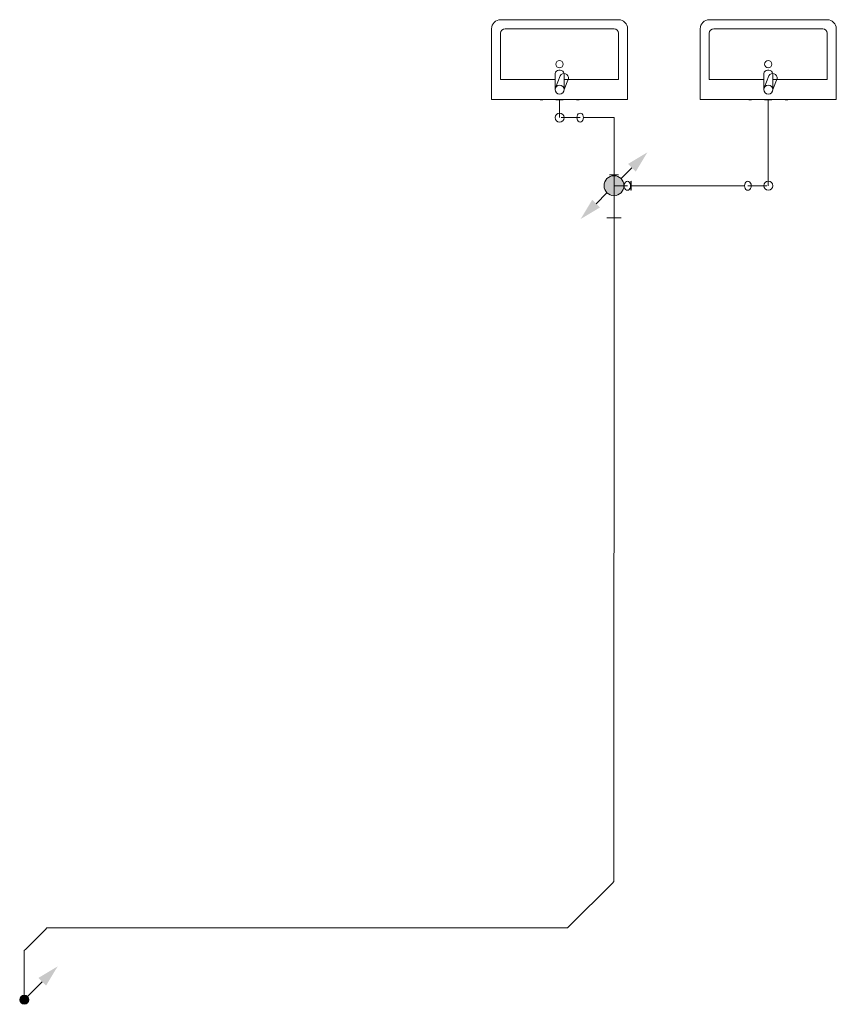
# Model space of a CAD drawing. Header units: millimetres. Extents: x -8188 to 49496, y -17237 to 7001.
# Tile 2 of 4: x 19050 to 23550, y -3887 to 1540. Entities that reach past the tile are written whole.
import ezdxf

# ---------------------------------------------------------------- set-up
doc = ezdxf.new("R2010")
doc.units = ezdxf.units.MM
doc.layers.add('Kanalizace', color=7, linetype='Continuous')
doc.layers.add('Zdravotní technika', color=7, linetype='Continuous')

# ---------------------------------------------------------------- blocks, each defined once
blk = doc.blocks.new('Basin-Sink-Bidet-ID-30-8-29-462')
at = {"layer": 'Zdravotní technika', "color": 7, "lineweight": 5}
for p, q in [((-325, 440), (325, 440)), ((-375, 0), (-375, 390)), ((-300, 390), (300, 390)), ((-325, 110), (-325, 365)), ((-25, 110), (-325, 110)), ((-25, 55), (-25, 143)), ((-23, 65), (4, 131)), ((25, 143), (25, 55)), ((25, 55), (50, 115))]:
    blk.add_line(p, q, dxfattribs=at)
for points in [[(375, 390), (375, 0), (-375, 0)], [(325, 365), (325, 110), (25, 110)], [(-25, 143), (-22.2, 150.1), (-17.5, 156.1), (-11.1, 160.5), (-3.8, 162.7), (3.8, 162.7), (11.1, 160.5), (17.5, 156.1), (22.2, 150.1), (25, 143)], [(-92.5, -1), (-92.5, 0), (-107.5, 0), (-107.5, -1), (-92.5, -1)], [(20, -1), (20, 0), (-20, 0), (-20, -1), (20, -1)], [(107.5, -1), (107.5, 0), (92.5, 0), (92.5, -1), (107.5, -1)]]:
    blk.add_lwpolyline(points, dxfattribs=at)
for centre, radius in [((0, 195), 20), ((0, 55), 25)]:
    blk.add_circle(centre, radius, dxfattribs=at)
for centre, radius, start, end in [((-325, 390), 50, 90, 180), ((325, 390), 50, 0, 90), ((-300, 365), 25, 90, 180), ((300, 365), 25, 0, 90), ((25.1, 117.7), 25, 353.8988, 147.7432)]:
    blk.add_arc(centre, radius, start, end, dxfattribs=at)
blk = doc.blocks.new('Basin-Sink-Bidet-ID-30-8-29-1189')
at = {"layer": 'Zdravotní technika', "color": 7, "lineweight": 5}
for p, q in [((-325, 440), (325, 440)), ((-375, 0), (-375, 390)), ((-300, 390), (300, 390)), ((-325, 110), (-325, 365)), ((-25, 110), (-325, 110)), ((-25, 55), (-25, 143)), ((-23, 65), (4, 131)), ((25, 143), (25, 55)), ((25, 55), (50, 115))]:
    blk.add_line(p, q, dxfattribs=at)
for points in [[(375, 390), (375, 0), (-375, 0)], [(325, 365), (325, 110), (25, 110)], [(-25, 143), (-22.2, 150.1), (-17.5, 156.1), (-11.1, 160.5), (-3.8, 162.7), (3.8, 162.7), (11.1, 160.5), (17.5, 156.1), (22.2, 150.1), (25, 143)], [(-92.5, -1), (-92.5, 0), (-107.5, 0), (-107.5, -1), (-92.5, -1)], [(20, -1), (20, 0), (-20, 0), (-20, -1), (20, -1)], [(107.5, -1), (107.5, 0), (92.5, 0), (92.5, -1), (107.5, -1)]]:
    blk.add_lwpolyline(points, dxfattribs=at)
for centre, radius in [((0, 195), 20), ((0, 55), 25)]:
    blk.add_circle(centre, radius, dxfattribs=at)
for centre, radius, start, end in [((-325, 390), 50, 90, 180), ((325, 390), 50, 0, 90), ((-300, 365), 25, 90, 180), ((300, 365), 25, 0, 90), ((25.1, 117.7), 25, 353.8988, 147.7432)]:
    blk.add_arc(centre, radius, start, end, dxfattribs=at)
blk = doc.blocks.new('Přechodka-redukce-Reducer Kanalizace D100-ID-30-8-29-1174')
at = {"layer": 'Kanalizace', "color": 32, "lineweight": 5}
for p, q in [((40, 25), (-40, 25)), ((0, 25), (0, -25))]:
    blk.add_line(p, q, dxfattribs=at)
blk = doc.blocks.new('Koleno-Koleno Kanalizace D50-ID-30-8-29-1427')
at = {"layer": 'Kanalizace', "color": 32, "lineweight": 5}
blk.add_line((0, 25), (0, 29.4), dxfattribs=at)
blk.add_circle((0, 0), 25, dxfattribs=at)
blk = doc.blocks.new('Segment trubky-Kanalizace D50-ID-30-8-29-2802')
at = {"layer": 'Kanalizace', "color": 32, "lineweight": 5}
blk.add_line((0, 0), (0, 229.1), dxfattribs=at)
blk = doc.blocks.new('Koleno-Koleno Kanalizace D50-ID-30-8-29-2811')
at = {"layer": 'Kanalizace', "color": 32, "lineweight": 5}
for p, q in [((0, 0), (8.8, 8.8)), ((0, -12.4), (0, 0))]:
    blk.add_line(p, q, dxfattribs=at)
blk = doc.blocks.new('Segment trubky-Kanalizace D50-ID-30-8-29-2935')
at = {"layer": 'Kanalizace', "color": 32, "lineweight": 5}
blk.add_line((0, 0), (107.6, 107.6), dxfattribs=at)
blk = doc.blocks.new('Koleno-Koleno Kanalizace D50-ID-30-8-29-5732')
at = {"layer": 'Kanalizace', "color": 32, "lineweight": 5}
for p, q in [((-8.8, -8.8), (0, 0)), ((0, 0), (12.4, 0))]:
    blk.add_line(p, q, dxfattribs=at)
blk = doc.blocks.new('Segment trubky-Kanalizace D50-ID-30-8-29-2808')
at = {"layer": 'Kanalizace', "color": 32, "lineweight": 5}
blk.add_line((0, 0), (2844.3, 0), dxfattribs=at)
blk = doc.blocks.new('Koleno-Koleno Kanalizace D50-ID-30-8-29-2823')
at = {"layer": 'Kanalizace', "color": 32, "lineweight": 5}
for p, q in [((0, 0), (8.8, 8.8)), ((-12.4, 0), (0, 0))]:
    blk.add_line(p, q, dxfattribs=at)
blk = doc.blocks.new('Segment trubky-Kanalizace D50-ID-30-8-29-2826')
at = {"layer": 'Kanalizace', "color": 32, "lineweight": 5}
blk.add_line((0, 0), (238.1, 238.3), dxfattribs=at)
blk = doc.blocks.new('Koleno-Koleno Kanalizace D50-ID-30-8-29-2871')
at = {"layer": 'Kanalizace', "color": 32, "lineweight": 5}
for p, q in [((-8.8, -8.8), (0, 0)), ((0, 0), (0, 12.4))]:
    blk.add_line(p, q, dxfattribs=at)
blk = doc.blocks.new('Segment trubky-Kanalizace D50-ID-30-8-29-2874')
at = {"layer": 'Kanalizace', "color": 32, "lineweight": 5}
blk.add_line((0, 0), (0.1, 3595.9), dxfattribs=at)
blk = doc.blocks.new('Začátek potrubí-PipeStart Kanalizace D100-ID-30-8-29-5802')
at = {"layer": 'Kanalizace', "lineweight": 5}
for points in [[(183.8, 183.8), (120.2, 77.8), (77.8, 120.2)], [(55, 0), (52.3, 17), (44.5, 32.3), (32.3, 44.5), (17, 52.3), (0, 55), (-17, 52.3), (-32.3, 44.5), (-44.5, 32.3), (-52.3, 17), (-55, 0), (-52.3, -17), (-44.5, -32.3), (-32.3, -44.5), (-17, -52.3), (0, -55), (17, -52.3), (32.3, -44.5), (44.5, -32.3), (52.3, -17)]]:
    blk.add_hatch(color=32, dxfattribs=at).paths.add_polyline_path(points)
at = {"layer": 'Kanalizace', "color": 32, "lineweight": 5}
for p, q in [((99, 99), (39, 38.8)), ((-38.9, -38.9), (-98.9, -99.1))]:
    blk.add_line(p, q, dxfattribs=at)
blk = doc.blocks.new('T-kus-T-kus Kanalizace D100-ID-30-8-29-8676')
at = {"layer": 'Kanalizace', "color": 32, "lineweight": 5}
for q in [(0, 0), (73.5, 0)]:
    blk.add_line((0, 0), q, dxfattribs=at)
blk.add_lwpolyline([(68.1, -23.8), (73.5, -25), (79, -23.8), (83.9, -20.2), (87.8, -14.7), (90.4, -7.7), (91.2, 0), (90.4, 7.7), (87.8, 14.7), (83.9, 20.2), (79, 23.8), (73.5, 25), (68.1, 23.8), (63.1, 20.2), (59.2, 14.7), (56.7, 7.7), (55.9, 0), (56.7, -7.7), (59.2, -14.7), (63.1, -20.2), (68.1, -23.8)], dxfattribs=at)
blk.add_circle((0, 0), 55, dxfattribs=at)
blk.add_circle((0, 0), 55, dxfattribs=at)
blk = doc.blocks.new('T-kus-T-kus Kanalizace D100-ID-30-8-29-6809')
at = {"layer": 'Kanalizace', "color": 32, "lineweight": 5}
for q in [(0, 60), (0, 0)]:
    blk.add_line((0, 0), q, dxfattribs=at)
blk.add_lwpolyline([(23.8, 59.8), (25, 60), (23.8, 60.1), (20.2, 60.3), (14.7, 60.4), (7.7, 60.5), (0, 60.5), (-7.7, 60.5), (-14.7, 60.4), (-20.2, 60.3), (-23.8, 60.1), (-25, 60), (-23.8, 59.8), (-20.2, 59.7), (-14.7, 59.6), (-7.7, 59.5), (0, 59.5), (7.7, 59.5), (14.7, 59.6), (20.2, 59.7), (23.8, 59.8)], dxfattribs=at)
blk.add_circle((0, 0), 55, dxfattribs=at)
blk.add_circle((0, 0), 55, dxfattribs=at)
blk = doc.blocks.new('T-kus-T-kus Kanalizace D100-ID-30-8-29-2836')
at = {"layer": 'Kanalizace', "color": 32, "lineweight": 5}
for q in [(0, 0), (0, -64)]:
    blk.add_line((0, 0), q, dxfattribs=at)
blk.add_circle((0, 0), 55, dxfattribs=at)
blk.add_circle((0, 0), 55, dxfattribs=at)
blk = doc.blocks.new('Konec potrubí-PipeEnd Kanalizace D100-ID-30-8-29-6193')
at = {"layer": 'Kanalizace', "lineweight": 5}
for points in [[(183.8, 183.8), (120.2, 77.8), (77.8, 120.2)], [(55, 0), (52.3, 17), (44.5, 32.3), (32.3, 44.5), (17, 52.3), (0, 55), (-17, 52.3), (-32.3, 44.5), (-44.5, 32.3), (-52.3, 17), (-55, 0), (-52.3, -17), (-44.5, -32.3), (-32.3, -44.5), (-17, -52.3), (0, -55), (17, -52.3), (32.3, -44.5), (44.5, -32.3), (52.3, -17)]]:
    blk.add_hatch(color=32, dxfattribs=at).paths.add_polyline_path(points)
at = {"layer": 'Kanalizace', "color": 32, "lineweight": 5}
for p, q in [((99, 99), (39, 38.8)), ((-38.9, -38.9), (-98.9, -99.1))]:
    blk.add_line(p, q, dxfattribs=at)
blk = doc.blocks.new('Segment trubky-Kanalizace D100-ID-30-8-29-6217')
at = {"layer": 'Kanalizace', "color": 32, "lineweight": 5}
blk.add_line((0, 0), (0, 24.3), dxfattribs=at)
blk = doc.blocks.new('Segment trubky-Kanalizace D100-ID-30-8-29-6297')
at = {"layer": 'Kanalizace', "color": 32, "lineweight": 5}
blk.add_line((0, 0), (0, 88.5), dxfattribs=at)
blk = doc.blocks.new('Segment trubky-Kanalizace D50-ID-30-8-29-6771')
at = {"layer": 'Kanalizace', "color": 32, "lineweight": 5}
blk.add_line((0, 0), (0, -445.6), dxfattribs=at)
blk = doc.blocks.new('Koleno-Koleno Kanalizace D50-ID-30-8-29-7775')
at = {"layer": 'Kanalizace', "color": 32, "lineweight": 5}
blk.add_line((0, 29.4), (0, 0), dxfattribs=at)
blk.add_circle((0, 0), 25, dxfattribs=at)
blk = doc.blocks.new('Koleno-Koleno Kanalizace D50-ID-30-8-29-8742')
at = {"layer": 'Kanalizace', "color": 32, "lineweight": 5}
blk.add_line((-25, 0), (-12.1, 0), dxfattribs=at)
blk.add_circle((0, 0), 25, dxfattribs=at)
blk = doc.blocks.new('Segment trubky-Kanalizace D50-ID-30-8-29-6372')
at = {"layer": 'Kanalizace', "color": 32, "lineweight": 5}
blk.add_line((0, 0), (-103.8, 0), dxfattribs=at)
blk = doc.blocks.new('Koleno-Koleno Kanalizace D50-ID-30-8-29-5279')
at = {"layer": 'Kanalizace', "color": 32, "lineweight": 5}
blk.add_line((-24.1, 0), (-12.1, 0), dxfattribs=at)
blk.add_lwpolyline([(13.9, 23.8), (8.4, 25), (2.8, 23.8), (-2.2, 20.2), (-6.2, 14.7), (-8.8, 7.7), (-9.7, 0), (-8.8, -7.7), (-6.2, -14.7), (-2.2, -20.2), (2.8, -23.8), (8.4, -25), (13.9, -23.8), (19, -20.2), (23, -14.7), (25.5, -7.7), (26.4, 0), (25.5, 7.7), (23, 14.7), (19, 20.2), (13.9, 23.8)], dxfattribs=at)
blk = doc.blocks.new('Segment trubky-Kanalizace D50-ID-30-8-29-8778')
at = {"layer": 'Kanalizace', "color": 32, "lineweight": 5}
blk.add_line((0, 0), (-624, 0), dxfattribs=at)
blk = doc.blocks.new('Koleno-Koleno Kanalizace D50-ID-30-8-29-8764')
at = {"layer": 'Kanalizace', "color": 32, "lineweight": 5}
blk.add_line((-7.6, 0), (-8.3, 0), dxfattribs=at)
blk.add_lwpolyline([(11.4, -23.8), (11.7, -25), (12, -23.8), (12.3, -20.2), (12.5, -14.7), (12.7, -7.7), (12.7, 0), (12.7, 7.7), (12.5, 14.7), (12.3, 20.2), (12, 23.8), (11.7, 25), (11.4, 23.8), (11.1, 20.2), (10.9, 14.7), (10.8, 7.7), (10.7, 0), (10.8, -7.7), (10.9, -14.7), (11.1, -20.2), (11.4, -23.8)], dxfattribs=at)
blk = doc.blocks.new('Segment trubky-Kanalizace D50-ID-30-8-29-8787')
at = {"layer": 'Kanalizace', "color": 32, "lineweight": 5}
blk.add_line((0, 0), (-0.1, 0), dxfattribs=at)
blk = doc.blocks.new('Segment trubky-Kanalizace D50-ID-30-8-29-6643')
at = {"layer": 'Kanalizace', "color": 32, "lineweight": 5}
blk.add_line((0, 0), (0, -70.6), dxfattribs=at)
blk = doc.blocks.new('Koleno-Koleno Kanalizace D50-ID-30-8-29-6679')
at = {"layer": 'Kanalizace', "color": 32, "lineweight": 5}
blk.add_line((0, 29.4), (0, 0), dxfattribs=at)
blk.add_circle((0, 0), 25, dxfattribs=at)
blk = doc.blocks.new('Koleno-Koleno Kanalizace D50-ID-30-8-29-6818')
at = {"layer": 'Kanalizace', "color": 32, "lineweight": 5}
blk.add_line((25, 0), (12.3, 0), dxfattribs=at)
blk.add_circle((0, 0), 25, dxfattribs=at)
blk = doc.blocks.new('Segment trubky-Kanalizace D50-ID-30-8-29-7097')
at = {"layer": 'Kanalizace', "color": 32, "lineweight": 5}
blk.add_line((0, 0), (105, 0), dxfattribs=at)
blk = doc.blocks.new('Koleno-Koleno Kanalizace D50-ID-30-8-29-7023')
at = {"layer": 'Kanalizace', "color": 32, "lineweight": 5}
blk.add_line((24, 0), (12.2, 0), dxfattribs=at)
blk.add_lwpolyline([(-14.1, -23.8), (-8.6, -25), (-3.1, -23.8), (1.9, -20.2), (5.9, -14.7), (8.4, -7.7), (9.3, 0), (8.4, 7.7), (5.9, 14.7), (1.9, 20.2), (-3.1, 23.8), (-8.6, 25), (-14.1, 23.8), (-19.1, 20.2), (-23, 14.7), (-25.6, 7.7), (-26.4, 0), (-25.6, -7.7), (-23, -14.7), (-19.1, -20.2), (-14.1, -23.8)], dxfattribs=at)
blk = doc.blocks.new('Segment trubky-Kanalizace D50-ID-30-8-29-6903')
at = {"layer": 'Kanalizace', "color": 32, "lineweight": 5}
blk.add_line((0, 0), (135.6, 0), dxfattribs=at)
blk = doc.blocks.new('Koleno-Koleno Kanalizace D50-ID-30-8-29-6917')
at = {"layer": 'Kanalizace', "color": 32, "lineweight": 5}
for p, q in [((-30, 0), (0, 0)), ((0, 0), (0, -30))]:
    blk.add_line(p, q, dxfattribs=at)
blk = doc.blocks.new('Segment trubky-Kanalizace D50-ID-30-8-29-6931')
at = {"layer": 'Kanalizace', "color": 32, "lineweight": 5}
blk.add_line((0, 0), (0, -285), dxfattribs=at)
blk = doc.blocks.new('Začátek potrubí-PipeStart TV-PWH Teplá voda D20-ID-30-8-29-4986-6')
at = {"layer": 'Kanalizace', "lineweight": 5}
for points in [[(27599.4, -4077.2), (27535.7, -4183.2), (27493.3, -4140.8)], [(27440.5, -4261), (27439.3, -4253.3), (27435.7, -4246.3), (27430.2, -4240.8), (27423.2, -4237.2), (27415.5, -4236), (27407.8, -4237.2), (27400.8, -4240.8), (27395.3, -4246.3), (27391.7, -4253.3), (27390.5, -4261), (27391.7, -4268.7), (27395.3, -4275.7), (27400.8, -4281.2), (27407.8, -4284.8), (27415.5, -4286), (27423.2, -4284.8), (27430.2, -4281.2), (27435.7, -4275.7), (27439.3, -4268.7)]]:
    blk.add_hatch(color=32, dxfattribs=at).paths.add_polyline_path(points)
at = {"layer": 'Kanalizace', "color": 32, "lineweight": 5}
blk.add_line((27514.5, -4162), (27433.3, -4243.4), dxfattribs=at)
blk.add_circle((27415.5, -4261), 25, dxfattribs=at)

msp = doc.modelspace()

# ---------------------------------------------------------------- hatches: boundary and pattern name
at = {"layer": 'Kanalizace', "lineweight": 5}
msp.add_hatch(color=32, dxfattribs=at).paths.add_polyline_path([(22141.2, 441.2), (22247.2, 504.8), (22204.8, 547.2)])

# ---------------------------------------------------------------- block references
at = {"layer": 'Kanalizace', "color": 32, "lineweight": 5}
for name, p in [('Segment trubky-Kanalizace D50-ID-30-8-29-6643', (22025, 1100)), ('Segment trubky-Kanalizace D50-ID-30-8-29-6771', (23175, 1100)), ('Koleno-Koleno Kanalizace D50-ID-30-8-29-6679', (22025, 1000)), ('Koleno-Koleno Kanalizace D50-ID-30-8-29-6818', (22025, 1000)), ('Segment trubky-Kanalizace D50-ID-30-8-29-7097', (22033.6, 1000)), ('Koleno-Koleno Kanalizace D50-ID-30-8-29-7023', (22147.1, 1000)), ('Segment trubky-Kanalizace D50-ID-30-8-29-6903', (22159.4, 1000)), ('Koleno-Koleno Kanalizace D50-ID-30-8-29-6917', (22325, 1000)), ('Segment trubky-Kanalizace D50-ID-30-8-29-6931', (22325, 970)), ('Začátek potrubí-PipeStart Kanalizace D100-ID-30-8-29-5802', (22325, 625)), ('Konec potrubí-PipeEnd Kanalizace D100-ID-30-8-29-6193', (22325, 625)), ('T-kus-T-kus Kanalizace D100-ID-30-8-29-6809', (22325, 625)), ('T-kus-T-kus Kanalizace D100-ID-30-8-29-8676', (22325, 625)), ('T-kus-T-kus Kanalizace D100-ID-30-8-29-2836', (22325, 625)), ('Koleno-Koleno Kanalizace D50-ID-30-8-29-7775', (23175, 625)), ('Segment trubky-Kanalizace D50-ID-30-8-29-8787', (22398.4, 625)), ('Koleno-Koleno Kanalizace D50-ID-30-8-29-8764', (22406.7, 625)), ('Segment trubky-Kanalizace D50-ID-30-8-29-8778', (23042.4, 625)), ('Koleno-Koleno Kanalizace D50-ID-30-8-29-5279', (23054.5, 625)), ('Segment trubky-Kanalizace D50-ID-30-8-29-6372', (23166.6, 625)), ('Koleno-Koleno Kanalizace D50-ID-30-8-29-8742', (23175, 625)), ('Segment trubky-Kanalizace D100-ID-30-8-29-6297', (22325, 472.5)), ('Přechodka-redukce-Reducer Kanalizace D100-ID-30-8-29-1174', (22325, 423.2)), ('Segment trubky-Kanalizace D100-ID-30-8-29-6217', (22325, 448.2)), ('Segment trubky-Kanalizace D50-ID-30-8-29-2874', (22324.9, -3197.7)), ('Koleno-Koleno Kanalizace D50-ID-30-8-29-2871', (22324.9, -3210.1)), ('Segment trubky-Kanalizace D50-ID-30-8-29-2826', (22078.1, -3457.2)), ('Koleno-Koleno Kanalizace D50-ID-30-8-29-5732', (19200.2, -3466)), ('Segment trubky-Kanalizace D50-ID-30-8-29-2808', (19212.5, -3466)), ('Koleno-Koleno Kanalizace D50-ID-30-8-29-2823', (22069.3, -3466)), ('Segment trubky-Kanalizace D50-ID-30-8-29-2935', (19083.8, -3582.3)), ('Koleno-Koleno Kanalizace D50-ID-30-8-29-2811', (19075, -3591.1)), ('Segment trubky-Kanalizace D50-ID-30-8-29-2802', (19075, -3832.7)), ('Začátek potrubí-PipeStart TV-PWH Teplá voda D20-ID-30-8-29-4986-6', (-8340.5, 398.9)), ('Koleno-Koleno Kanalizace D50-ID-30-8-29-1427', (19075, -3862.1))]:
    msp.add_blockref(name, p, dxfattribs=at)
at = {"layer": 'Zdravotní technika', "color": 7, "lineweight": 5}
for name, p in [('Basin-Sink-Bidet-ID-30-8-29-462', (22025, 1100)), ('Basin-Sink-Bidet-ID-30-8-29-1189', (23175, 1100))]:
    msp.add_blockref(name, p, dxfattribs=at)

doc.saveas('drawing.dxf')
